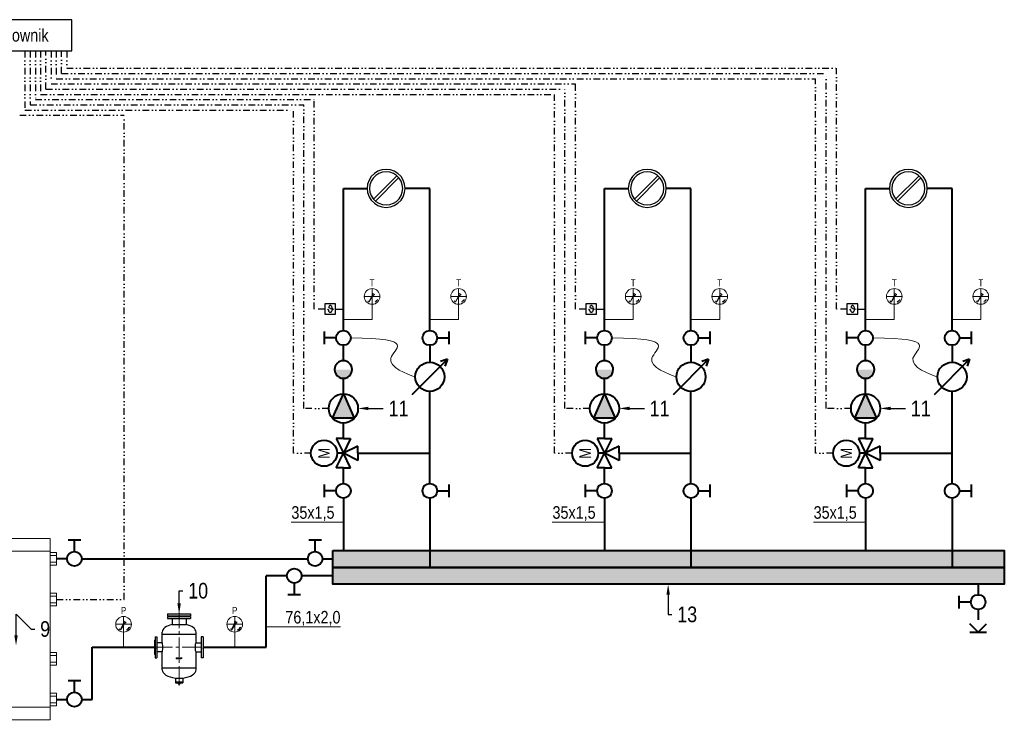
# Model space of a CAD drawing. Header units: centimetres. Extents: x 22052 to 56535, y 76485 to 78519.
# Tile 233 of 235: x 54632 to 55575, y 77521 to 78185. Entities that reach past the tile are written whole.
import ezdxf
from ezdxf import colors
from ezdxf.entities.mleader import LeaderData, LeaderLine
from ezdxf.enums import TextEntityAlignment as Align
from ezdxf.lldxf.tags import DXFTag
from ezdxf.math import Vec2, Vec3

# ---------------------------------------------------------------- set-up
doc = ezdxf.new("R2010")
doc.units = ezdxf.units.CM
doc.linetypes.add('CENTER', pattern=[0.55, 0.37, -0.06, 0.06, -0.06])
doc.linetypes.add('DIVIDE2', pattern=[15.875, 6.35, -3.175, 0, -3.175, 0, -3.175])
for name, color, linetype, lineweight in [('2DH_PRO_zw', 250, 'Continuous', 15), ('CP_AXISHS', 7, 'DASHDOT', 9), ('Gruba', 7, 'Continuous', 40), ('IS_ARMATURA', 7, 'Continuous', 9), ('IS_Opis', 250, 'Continuous', 9), ('IS_Powrót', 5, 'DASH', 40), ('IS_sygnał', 210, 'DIVIDE2', 25), ('IS_Zasilanie', 1, 'SOLID', 40), ('IS_Zimna_woda', 5, 'SOLID', 40), ('Opis', 150, 'Continuous', 9), ('Osie', 1, 'CENTER', 5), ('Tekst', 7, 'Continuous', 15)]:
    doc.layers.add(name, color=color, linetype=linetype, lineweight=lineweight)
for name, color, linetype in [('DETAL', 250, 'Continuous'), ('IS_Armatura_Therm', 250, 'SOLID'), ('SIMBOLI IDRAULICI', 7, 'Continuous')]:
    doc.layers.add(name, color=color, linetype=linetype)
doc.styles.add('styl1', font='ARIALN.TTF')
tags = doc.linetypes.add('DASH', pattern=[15, 10, -5]).pattern_tags.tags
tags[6:7] = [DXFTag(74, 4), DXFTag(75, 0), DXFTag(340, '0'), DXFTag(46, 0.0), DXFTag(50, 0.0), DXFTag(44, 0.0), DXFTag(45, 0.0)]
tags[4:5] = [DXFTag(74, 4), DXFTag(75, 0), DXFTag(340, '0'), DXFTag(46, 0.0), DXFTag(50, 0.0), DXFTag(44, 0.0), DXFTag(45, 0.0)]
tags = doc.linetypes.add('DASHDOT', pattern=[25.4, 12.7, -6.35, 0, -6.35]).pattern_tags.tags
tags[10:11] = [DXFTag(74, 4), DXFTag(75, 0), DXFTag(340, '0'), DXFTag(46, 1.0), DXFTag(50, 0.0), DXFTag(44, 0.0), DXFTag(45, 0.0)]
tags[8:9] = [DXFTag(74, 4), DXFTag(75, 0), DXFTag(340, '0'), DXFTag(46, 1.0), DXFTag(50, 0.0), DXFTag(44, 0.0), DXFTag(45, 0.0)]
tags[6:7] = [DXFTag(74, 4), DXFTag(75, 0), DXFTag(340, '0'), DXFTag(46, 1.0), DXFTag(50, 0.0), DXFTag(44, 0.0), DXFTag(45, 0.0)]
tags[4:5] = [DXFTag(74, 4), DXFTag(75, 0), DXFTag(340, '0'), DXFTag(46, 1.0), DXFTag(50, 0.0), DXFTag(44, 0.0), DXFTag(45, 0.0)]
tags = doc.linetypes.add('SOLID', pattern=[10, 10, 0]).pattern_tags.tags
tags[6:7] = [DXFTag(74, 4), DXFTag(75, 0), DXFTag(340, '0'), DXFTag(46, 0.0), DXFTag(50, 0.0), DXFTag(44, 0.0), DXFTag(45, 0.0)]
tags[4:5] = [DXFTag(74, 4), DXFTag(75, 0), DXFTag(340, '0'), DXFTag(46, 0.0), DXFTag(50, 0.0), DXFTag(44, 0.0), DXFTag(45, 0.0)]

# ---------------------------------------------------------------- blocks, each defined once
blk = doc.blocks.new('Pompa')
at = {"layer": 'Gruba'}
h = blk.add_hatch(color=256, dxfattribs=at)
h.dxf.hatch_style = 1
h.paths.add_polyline_path([(9.4, 10.34), (-13.97, 0), (9.4, -10.34)])
for p, q in [((-13.97, 0), (9.4, 10.34)), ((9.4, 10.34), (9.4, -10.34)), ((9.4, -10.34), (-13.97, 0))]:
    blk.add_line(p, q, dxfattribs=at)
blk.add_circle((0, 0), 13.97, dxfattribs=at)
blk = doc.blocks.new('Zaworek')
at = {"layer": 'IS_Zimna_woda', "color": 18, "true_color": 0x000000}
for p, q in [((2, 0), (5.15, 0)), ((5.15, 1.72), (5.15, -1.72))]:
    blk.add_line(p, q, dxfattribs=at)
blk.add_circle((0, 0), 2, dxfattribs=at)
blk = doc.blocks.new('zawórzwrotny11')
at = {"layer": 'IS_Zimna_woda', "true_color": 0x000000}
h = blk.add_hatch(color=18, dxfattribs=at)
edge = h.paths.add_edge_path()
edge.add_arc((0, 0), 8.39, -899.93176, -719.93176, ccw=False)
edge.add_line((-8.39, -0.01), (8.39, 0.01))
at = {"layer": 'IS_Zimna_woda', "color": 18, "true_color": 0x000000}
for start, end in [(0.06824, 180.06824), (180.06824, 0.06824)]:
    blk.add_arc((0, 0), 8.39, start, end, dxfattribs=at)
blk = doc.blocks.new('A$C5091697A')
at = {"layer": 'IS_Armatura_Therm'}
for p, q in [((6.9, 6.75), (0, 6.75)), ((6.9, 0), (6.9, 6.75)), ((0, 0), (6.9, 0)), ((2.3, 2.95), (2.3, 2.51)), ((2.3, 2.51), (2.44, 2.08)), ((2.44, 2.08), (2.59, 1.8)), ((2.59, 1.8), (2.87, 1.65)), ((3.02, 5.39), (2.87, 5.24)), ((3.74, 3.66), (2.87, 4.09)), ((2.87, 1.65), (3.02, 1.36)), ((3.3, 5.53), (3.02, 5.39)), ((3.02, 1.36), (3.3, 1.36)), ((3.59, 5.53), (3.3, 5.53)), ((3.3, 1.36), (3.59, 1.36)), ((3.88, 5.53), (3.59, 5.53)), ((3.59, 1.36), (3.88, 1.36)), ((3.74, 3.66), (4.02, 3.52)), ((4.02, 5.39), (3.88, 5.53)), ((3.88, 1.36), (4.02, 1.51)), ((4.31, 5.1), (4.02, 5.39)), ((5.89, 3.09), (4.02, 3.52)), ((4.02, 1.51), (4.31, 1.65)), ((4.45, 4.96), (4.31, 5.1)), ((4.31, 1.65), (4.45, 1.94)), ((4.6, 4.53), (4.45, 4.96)), ((4.45, 1.94), (4.6, 2.23)), ((4.74, 4.24), (4.6, 4.53)), ((4.6, 2.23), (4.74, 2.66)), ((4.88, 3.81), (4.74, 4.24)), ((4.74, 2.66), (4.88, 2.95)), ((4.88, 3.38), (4.88, 3.81)), ((4.88, 2.95), (4.88, 3.38)), ((6.9, 3.38), (11.9, 3.38))]:
    blk.add_line(p, q, dxfattribs=at)
blk.add_lwpolyline([(0, 0), (6.9, 0), (6.9, 6.75), (0, 6.75), (0, 0)], close=True, dxfattribs=at)
for points in [[(1.87, 2.95), (1.72, 2.8)], [(1.87, 2.95), (1.72, 2.8)], [(2.3, 2.95), (2.16, 3.09), (2.01, 3.09), (1.87, 2.95)], [(2.3, 2.95), (2.16, 3.09), (2.01, 3.09), (1.87, 2.95)], [(2.3, 2.95), (2.3, 2.51), (2.44, 2.08), (2.59, 1.8), (2.87, 1.65), (3.02, 1.36), (3.3, 1.36), (3.59, 1.36), (3.88, 1.36), (4.02, 1.51), (4.31, 1.65), (4.45, 1.94), (4.6, 2.23), (4.74, 2.66), (4.88, 2.95), (4.88, 3.38), (4.88, 3.81), (4.74, 4.24), (4.6, 4.53), (4.45, 4.96), (4.31, 5.1), (4.02, 5.39), (3.88, 5.53), (3.59, 5.53), (3.3, 5.53), (3.02, 5.39), (2.87, 5.24)], [(2.73, 5.1), (2.59, 4.81)], [(2.73, 5.1), (2.59, 4.81)], [(2.59, 4.81), (2.59, 4.53)], [(2.59, 4.81), (2.59, 4.53)], [(2.59, 4.53), (2.59, 4.38)], [(2.59, 4.53), (2.59, 4.38)], [(2.59, 4.38), (2.87, 4.09)], [(2.59, 4.38), (2.87, 4.09)], [(2.87, 5.24), (2.73, 5.1)], [(2.87, 5.24), (2.73, 5.1)], [(3.74, 3.66), (2.87, 4.09)], [(3.74, 3.66), (4.02, 3.52)], [(5.89, 3.09), (4.02, 3.52)]]:
    blk.add_lwpolyline(points, dxfattribs=at)
blk = doc.blocks.new('T')
for p, q in [((-2.75, 17.25), (-0.41, 21.88)), ((0.09, 21.59), (-2.75, 17.25)), ((0.62, 24.78), (2.08, 23.94)), ((4.9, 19.12), (4.96, 19.22)), ((4.9, 19.12), (5.49, 18.79)), ((4.96, 19.22), (5.54, 18.88)), ((5.49, 18.79), (5.54, 18.88)), ((-3.7, 17.69), (-4.14, 17.18)), ((-3.62, 17.62), (-4.05, 17.1)), ((-3.62, 17.62), (-3.7, 17.69)), ((-2.89, 17.12), (-3.23, 16.53)), ((-3.13, 16.48), (-3.23, 16.53)), ((-2.8, 17.06), (-3.13, 16.48)), ((-2.8, 17.06), (-2.89, 17.12)), ((2.8, 17.06), (2.89, 17.12)), ((2.8, 17.06), (3.13, 16.48)), ((2.89, 17.12), (3.23, 16.53)), ((3.13, 16.48), (3.23, 16.53)), ((3.62, 17.62), (3.7, 17.69)), ((3.62, 17.62), (4.05, 17.1)), ((3.7, 17.69), (4.14, 17.18)), ((4.05, 17.1), (4.14, 17.18)), ((4.32, 18.32), (4.4, 18.4)), ((4.32, 18.32), (4.84, 17.88)), ((4.4, 18.4), (4.91, 17.97)), ((4.84, 17.88), (4.91, 17.97))]:
    blk.add_line(p, q)
for centre, major_axis, start_param, end_param in [((0, 22.02), (0.308, 0.308), 5.497787, 11.780972), ((-3.34, 24.08), (-2.57, 2.57), 3.460412, 4.06239), ((0.5, 24.58), (-0.166, 0.166), -1.308966, 0.821497), ((3.43, 20.19), (-2.55, 2.55), -0.399985, 0.207792), ((1.97, 23.73), (0.166, 0.166), 4.412711, 6.545016)]:
    blk.add_ellipse(centre, major_axis=major_axis, ratio=1, start_param=start_param, end_param=end_param)
at = {"layer": 'CP_AXISHS'}
for p, q in [((0, 14.52), (0, 29.52)), ((-7.5, 22.02), (7.5, 22.02))]:
    blk.add_line(p, q, dxfattribs=at)
at = {"layer": 'IS_ARMATURA'}
blk.add_line((0, 0), (0, 14.52), dxfattribs=at)
at = {"layer": 'IS_ARMATURA', "lineweight": 18}
blk.add_circle((0, 22.02), 7.5, dxfattribs=at)
at = {"layer": 'IS_Armatura_Therm', "insert": (-7.5, 38.59), "char_height": 6.721, "attachment_point": 1, "style": 'styl1'}
blk.add_mtext_dynamic_manual_height_columns('\\pxqc;T', width=15, gutter_width=8.4, heights=[0], dxfattribs=at)
blk = doc.blocks.new('Buf')
at = {"layer": 'SIMBOLI IDRAULICI', "lineweight": 13}
for p, q in [((4574.74, -435.81), (4574.74, -609.42)), ((4574.74, -435.81), (4674.74, -435.81)), ((4674.74, -435.81), (4674.74, -609.42)), ((4568.71, -452.07), (4574.74, -452.07)), ((4574.74, -447.82), (4674.74, -447.82)), ((4680.77, -452.07), (4674.74, -452.07)), ((4568.71, -458.42), (4574.74, -458.42)), ((4680.77, -458.42), (4674.74, -458.42)), ((4680.77, -491), (4674.74, -491)), ((4680.77, -497.34), (4674.74, -497.34)), ((4568.71, -502.07), (4574.74, -502.07)), ((4568.71, -508.42), (4574.74, -508.42)), ((4568.71, -547.89), (4574.74, -547.89)), ((4568.71, -554.23), (4574.74, -554.23)), ((4680.77, -547.89), (4674.74, -547.89)), ((4680.77, -554.23), (4674.74, -554.23)), ((4568.71, -586.81), (4574.74, -586.81)), ((4568.71, -593.15), (4574.74, -593.15)), ((4680.77, -586.81), (4674.74, -586.81)), ((4680.77, -593.15), (4674.74, -593.15)), ((4574.74, -597.41), (4674.74, -597.41)), ((4574.74, -609.42), (4674.74, -609.42))]:
    blk.add_line(p, q, dxfattribs=at)
for points in [[(4574.74, -449.27), (4568.71, -449.27), (4568.71, -461.22), (4574.74, -461.22)], [(4674.74, -449.27), (4680.77, -449.27), (4680.77, -461.22), (4674.74, -461.22)], [(4674.74, -488.19), (4680.77, -488.19), (4680.77, -500.14), (4674.74, -500.14)], [(4574.74, -499.27), (4568.71, -499.27), (4568.71, -511.22), (4574.74, -511.22)], [(4574.74, -557.03), (4568.71, -557.03), (4568.71, -545.09), (4574.74, -545.09)], [(4674.74, -557.03), (4680.77, -557.03), (4680.77, -545.09), (4674.74, -545.09)], [(4574.74, -595.96), (4568.71, -595.96), (4568.71, -584.01), (4574.74, -584.01)], [(4674.74, -595.96), (4680.77, -595.96), (4680.77, -584.01), (4674.74, -584.01)]]:
    blk.add_lwpolyline(points, close=True, dxfattribs=at)
blk = doc.blocks.new('ZS')
at = {"layer": 'IS_Zimna_woda', "color": 18, "true_color": 0x000000}
for p, q in [((0, 0), (0, -9.96)), ((0, -24.04), (0, -34)), ((0, -46), (-8, -38)), ((-8, -46), (0, -46)), ((0, -46), (8, -38)), ((0, -46), (8, -46))]:
    blk.add_line(p, q, dxfattribs=at)
at = {"layer": 'IS_Zimna_woda', "xscale": 3.517579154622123, "yscale": 3.517579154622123, "zscale": 3.517579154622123, "rotation": 180}
blk.add_blockref('Zaworek', (0, -17), dxfattribs=at)
blk = doc.blocks.new('ffffffffff')
at = {"layer": 'Opis'}
h = blk.add_hatch(color=1, dxfattribs=at)
h.dxf.hatch_style = 1
h.paths.add_polyline_path([(36372.46, 72500.26, 1), (36373.48, 72500.26, 1)])
h.paths.add_polyline_path([(36372.57, 72500.21), (36372.72, 72500.21), (36372.72, 72500.08), (36372.97, 72500.26), (36372.72, 72500.42), (36372.72, 72500.29), (36372.56, 72500.29, -21.27582)], flags=16)
h.paths.add_polyline_path([(36373.87, 72500.65), (36373.61, 72499.93), (36373.77, 72499.93), (36374.02, 72500.65), (36378.07, 72500.65), (36378.12, 72500.77), (36373.25, 72500.77), (36373.41, 72500.65)])
h.paths.add_polyline_path([(36373.92, 72499.93), (36374.43, 72499.93), (36374.48, 72500.06), (36374.14, 72500.06), (36374.19, 72500.19), (36374.52, 72500.19), (36374.57, 72500.31), (36374.23, 72500.31), (36374.28, 72500.44), (36374.62, 72500.44), (36374.66, 72500.57), (36374.15, 72500.57)], flags=17)
h.paths.add_polyline_path([(36375.3, 72499.93), (36375.48, 72499.93), (36375.63, 72500.42), (36375.71, 72499.93), (36375.84, 72499.93), (36376.25, 72500.39), (36376.07, 72499.93), (36376.25, 72499.93), (36376.48, 72500.57), (36376.27, 72500.57), (36375.84, 72500.06), (36375.76, 72500.57), (36375.53, 72500.57)], flags=17)
h.paths.add_polyline_path([(36376.4, 72499.93), (36376.91, 72499.93), (36376.96, 72500.06), (36376.64, 72500.06), (36376.68, 72500.19), (36377.01, 72500.19), (36377.05, 72500.31), (36376.73, 72500.31), (36376.78, 72500.44), (36377.1, 72500.44), (36377.15, 72500.57), (36376.63, 72500.57)], flags=17)
h.paths.add_polyline_path([(36377.04, 72499.85), (36373.53, 72499.85), (36373.51, 72499.72), (36377.17, 72499.72), (36377.4, 72500.39), (36377.63, 72499.93), (36377.81, 72499.93), (36378.02, 72500.57), (36377.86, 72500.57), (36377.68, 72500.11), (36377.48, 72500.57), (36377.3, 72500.57)])
h = blk.add_hatch(color=5, dxfattribs=at)
h.dxf.hatch_style = 1
h.paths.add_polyline_path([(36373.02, 72500.29), (36373.02, 72500.42), (36373.15, 72500.42), (36373.15, 72500.54), (36372.79, 72500.54), (36372.79, 72500.42), (36372.92, 72500.42), (36372.92, 72500.29), (36372.97, 72500.26), (36373.23, 72500.08), (36373.23, 72500.21), (36373.38, 72500.21, 0.047002), (36373.38, 72500.29), (36373.23, 72500.29), (36373.23, 72500.42)])
h = blk.add_hatch(color=1, dxfattribs=at)
h.dxf.hatch_style = 1
edge = h.paths.add_edge_path()
edge.add_spline(control_points=[(36375.02, 72500.19), (36375.05, 72500.18), (36375.13, 72500.17), (36375.24, 72500.24), (36375.33, 72500.32), (36375.33, 72500.43), (36375.31, 72500.49), (36375.25, 72500.55), (36375.2, 72500.56), (36375.17, 72500.57)], knot_values=[0, 0, 0, 0, 0.5, 1.059017, 1.859408, 2.109408, 2.504692, 2.858246, 3.25353, 3.25353, 3.25353, 3.25353], degree=3, periodic=0)
edge.add_line((36375.17, 72500.57), (36374.79, 72500.57))
edge.add_line((36374.79, 72500.57), (36374.56, 72499.93))
edge.add_line((36374.56, 72499.93), (36374.74, 72499.93))
edge.add_line((36374.74, 72499.93), (36374.84, 72500.16))
edge.add_line((36374.84, 72500.16), (36374.99, 72499.93))
edge.add_line((36374.99, 72499.93), (36375.2, 72499.93))
edge.add_line((36375.2, 72499.93), (36375.02, 72500.19))
edge = h.paths.add_edge_path(flags=16)
edge.add_spline(control_points=[(36375.1, 72500.44), (36375.1, 72500.44), (36375.12, 72500.44), (36375.15, 72500.44), (36375.18, 72500.41), (36375.17, 72500.37), (36375.13, 72500.32), (36375.06, 72500.29), (36375.02, 72500.27), (36374.99, 72500.26)], knot_values=[0, 0, 0, 0, 0.09711, 0.258742, 0.412011, 0.600435, 0.895586, 1.295783, 1.636933, 1.636933, 1.636933, 1.636933], degree=3, periodic=0)
edge.add_line((36374.99, 72500.26), (36374.87, 72500.26))
edge.add_line((36374.87, 72500.26), (36374.92, 72500.44))
edge.add_line((36374.92, 72500.44), (36375.1, 72500.44))
at = {"layer": 'DETAL', "color": 7, "linetype": 'Continuous'}
for p, q in [((36364.3, 72542.77), (36386.3, 72542.77)), ((36364.3, 72542.77), (36364.3, 72540.97)), ((36364.3, 72540.97), (36386.3, 72540.97)), ((36367.4, 72540.77), (36367.2, 72540.97)), ((36367.4, 72540.77), (36383.2, 72540.77)), ((36367.4, 72540.77), (36367.4, 72540.57)), ((36383.2, 72540.77), (36383.4, 72540.97)), ((36383.2, 72540.77), (36383.2, 72540.57)), ((36386.3, 72542.77), (36386.3, 72540.97)), ((36364.3, 72540.37), (36386.3, 72540.37)), ((36364.3, 72540.37), (36364.3, 72538.37)), ((36364.3, 72538.37), (36386.3, 72538.37)), ((36364.3, 72538.37), (36386.3, 72538.37)), ((36367.4, 72540.57), (36367.2, 72540.37)), ((36367.4, 72540.57), (36383.2, 72540.57)), ((36368.65, 72538.37), (36368.65, 72532.66)), ((36368.65, 72532.66), (36381.95, 72532.66)), ((36381.95, 72538.37), (36381.95, 72532.66)), ((36383.2, 72540.57), (36383.4, 72540.37)), ((36386.3, 72540.37), (36386.3, 72538.37)), ((36359.1, 72515.22), (36359.1, 72525.27)), ((36359.1, 72523.27), (36391.5, 72523.27)), ((36391.5, 72515.22), (36391.5, 72525.27)), ((36352.1, 72517.67), (36352.4, 72517.87)), ((36352.1, 72503.87), (36352.1, 72517.67)), ((36352.4, 72520.77), (36352.4, 72500.77)), ((36352.4, 72520.77), (36354.1, 72520.77)), ((36354.1, 72520.77), (36354.1, 72500.77)), ((36359.1, 72515.22), (36354.1, 72515.22)), ((36391.5, 72515.22), (36396.5, 72515.22)), ((36396.5, 72520.77), (36396.5, 72500.77)), ((36398.2, 72520.77), (36396.5, 72520.77)), ((36398.2, 72520.77), (36398.2, 72500.77)), ((36398.5, 72517.67), (36398.2, 72517.87)), ((36398.5, 72503.87), (36398.5, 72517.67)), ((36352.1, 72503.87), (36352.4, 72503.67)), ((36359.1, 72506.33), (36354.1, 72506.33)), ((36359.1, 72489.27), (36359.1, 72506.33)), ((36391.5, 72489.27), (36391.5, 72506.33)), ((36391.5, 72506.33), (36396.5, 72506.33)), ((36398.5, 72503.87), (36398.2, 72503.67)), ((36352.4, 72500.77), (36354.1, 72500.77)), ((36398.2, 72500.77), (36396.5, 72500.77)), ((36359.1, 72491.27), (36391.5, 72491.27)), ((36371.8, 72481.37), (36371.8, 72477.83)), ((36371.8, 72481.37), (36378.8, 72481.37)), ((36371.8, 72477.83), (36378.8, 72477.83)), ((36371.8, 72477.83), (36371.8, 72476.87)), ((36371.8, 72476.87), (36378.8, 72476.87)), ((36374.55, 72475.77), (36373.92, 72476.87)), ((36374.55, 72475.77), (36376.05, 72475.77)), ((36376.05, 72475.77), (36376.69, 72476.87)), ((36378.8, 72481.37), (36378.8, 72477.83)), ((36378.8, 72477.83), (36378.8, 72476.87))]:
    blk.add_line(p, q, dxfattribs=at)
for centre, start_param, end_param in [((36375.3, 72525.27), 5.135385, 6.283185), ((36375.3, 72525.27), 3.141593, 4.289393), ((36375.3, 72489.27), 0, 1.35303), ((36375.3, 72489.27), 1.788563, 3.141593)]:
    blk.add_ellipse(centre, major_axis=(-16.2, 0), ratio=0.5, start_param=start_param, end_param=end_param, dxfattribs=at)
at = {"layer": 'DETAL'}
blk.add_ellipse((36359.1, 72510.77), major_axis=(0, 4.45), ratio=0.141282, start_param=3.141593, end_param=6.283185, dxfattribs=at)
at = {"layer": 'DETAL', "extrusion": (0, 0, -1)}
blk.add_ellipse((36391.5, 72510.77), major_axis=(0, 4.45), ratio=0.141282, start_param=3.141593, end_param=6.283185, dxfattribs=at)
at = {"layer": 'Opis', "color": 1}
for p, q in [((36372.72, 72500.29), (36372.56, 72500.29)), ((36372.72, 72500.21), (36372.57, 72500.21)), ((36372.97, 72500.26), (36372.72, 72500.42)), ((36372.72, 72500.42), (36372.72, 72500.29)), ((36372.72, 72500.08), (36372.97, 72500.26)), ((36372.72, 72500.21), (36372.72, 72500.08)), ((36373.25, 72500.77), (36378.12, 72500.77)), ((36373.41, 72500.65), (36373.25, 72500.77)), ((36373.87, 72500.65), (36373.41, 72500.65)), ((36373.51, 72499.72), (36373.53, 72499.85)), ((36377.17, 72499.72), (36373.51, 72499.72)), ((36373.53, 72499.85), (36377.04, 72499.85)), ((36373.61, 72499.93), (36373.87, 72500.65)), ((36373.77, 72499.93), (36373.61, 72499.93)), ((36374.02, 72500.65), (36373.77, 72499.93)), ((36373.92, 72499.93), (36374.15, 72500.57)), ((36374.43, 72499.93), (36373.92, 72499.93)), ((36378.07, 72500.65), (36374.02, 72500.65)), ((36374.14, 72500.06), (36374.19, 72500.19)), ((36374.48, 72500.06), (36374.14, 72500.06)), ((36374.15, 72500.57), (36374.66, 72500.57)), ((36374.52, 72500.19), (36374.19, 72500.19)), ((36374.23, 72500.31), (36374.28, 72500.44)), ((36374.57, 72500.31), (36374.23, 72500.31)), ((36374.62, 72500.44), (36374.28, 72500.44)), ((36374.48, 72500.06), (36374.43, 72499.93)), ((36374.57, 72500.31), (36374.52, 72500.19)), ((36374.66, 72500.57), (36374.62, 72500.44)), ((36375.3, 72499.93), (36375.53, 72500.57)), ((36375.48, 72499.93), (36375.3, 72499.93)), ((36375.63, 72500.42), (36375.48, 72499.93)), ((36375.53, 72500.57), (36375.76, 72500.57)), ((36375.53, 72500.57), (36375.76, 72500.57)), ((36375.71, 72499.93), (36375.63, 72500.42)), ((36375.84, 72499.93), (36375.71, 72499.93)), ((36375.76, 72500.57), (36375.84, 72500.06)), ((36375.84, 72500.06), (36376.27, 72500.57)), ((36376.25, 72500.39), (36375.84, 72499.93)), ((36376.07, 72499.93), (36376.25, 72500.39)), ((36376.25, 72499.93), (36376.07, 72499.93)), ((36376.48, 72500.57), (36376.25, 72499.93)), ((36376.27, 72500.57), (36376.48, 72500.57)), ((36376.4, 72499.93), (36376.63, 72500.57)), ((36376.91, 72499.93), (36376.4, 72499.93)), ((36376.63, 72500.57), (36377.15, 72500.57)), ((36376.68, 72500.19), (36376.64, 72500.06)), ((36376.96, 72500.06), (36376.64, 72500.06)), ((36377.01, 72500.19), (36376.68, 72500.19)), ((36376.78, 72500.44), (36376.73, 72500.31)), ((36377.05, 72500.31), (36376.73, 72500.31)), ((36377.1, 72500.44), (36376.78, 72500.44)), ((36376.96, 72500.06), (36376.91, 72499.93)), ((36377.05, 72500.31), (36377.01, 72500.19)), ((36377.04, 72499.85), (36377.3, 72500.57)), ((36377.15, 72500.57), (36377.1, 72500.44)), ((36377.4, 72500.39), (36377.17, 72499.72)), ((36377.3, 72500.57), (36377.48, 72500.57)), ((36377.3, 72500.57), (36377.48, 72500.57)), ((36377.63, 72499.93), (36377.4, 72500.39)), ((36377.48, 72500.57), (36377.68, 72500.11)), ((36377.81, 72499.93), (36377.63, 72499.93)), ((36377.68, 72500.11), (36377.86, 72500.57)), ((36378.02, 72500.57), (36377.81, 72499.93)), ((36377.86, 72500.57), (36378.02, 72500.57)), ((36378.12, 72500.77), (36378.07, 72500.65))]:
    blk.add_line(p, q, dxfattribs=at)
at = {"layer": 'Opis', "color": 5}
for p, q in [((36372.79, 72500.54), (36373.15, 72500.54)), ((36372.79, 72500.42), (36372.79, 72500.54)), ((36372.92, 72500.42), (36372.79, 72500.42)), ((36372.92, 72500.29), (36372.92, 72500.42)), ((36373.23, 72500.08), (36372.97, 72500.26)), ((36373.02, 72500.42), (36373.02, 72500.29)), ((36373.02, 72500.29), (36373.23, 72500.42)), ((36373.15, 72500.42), (36373.02, 72500.42)), ((36373.15, 72500.54), (36373.15, 72500.42)), ((36373.23, 72500.42), (36373.23, 72500.29)), ((36373.23, 72500.29), (36373.38, 72500.29)), ((36373.23, 72500.21), (36373.38, 72500.21)), ((36373.23, 72500.21), (36373.23, 72500.08))]:
    blk.add_line(p, q, dxfattribs=at)
at = {"layer": 'Opis', "color": 1}
blk.add_circle((36372.97, 72500.26), 0.512, dxfattribs=at)
blk.add_arc((36372.97, 72500.26), 0.41, 187.18076, 176.41668, dxfattribs=at)
at = {"layer": 'Osie', "color": 5, "linetype": 'CENTER', "ltscale": 50}
for p, q in [((36375.3, 72474.27), (36375.3, 72544.27)), ((36350.6, 72510.77), (36400, 72510.77))]:
    blk.add_line(p, q, dxfattribs=at)
at = {"layer": 'Opis', "width": 0.8}
for p in [(36353.5, 72508.77), (36397.6, 72508.77)]:
    blk.add_text('DN80 PN16bar', height=0.5, rotation=90, dxfattribs=at).set_placement(p)
blk = doc.blocks.new('Manometrr')
for p, q in [((35871.37, 72787.05), (35872.84, 72786.21)), ((35867.05, 72779.96), (35866.62, 72779.45)), ((35867.14, 72779.89), (35866.71, 72779.37)), ((35867.14, 72779.89), (35867.05, 72779.96)), ((35867.86, 72779.39), (35867.52, 72778.8)), ((35867.62, 72778.74), (35867.52, 72778.8)), ((35867.96, 72779.33), (35867.62, 72778.74)), ((35867.96, 72779.33), (35867.86, 72779.39)), ((35868, 72779.52), (35870.34, 72784.15)), ((35870.84, 72783.86), (35868, 72779.52)), ((35873.55, 72779.33), (35873.65, 72779.39)), ((35873.55, 72779.33), (35873.89, 72778.74)), ((35873.65, 72779.39), (35873.99, 72778.8)), ((35873.89, 72778.74), (35873.99, 72778.8)), ((35874.37, 72779.89), (35874.46, 72779.96)), ((35874.37, 72779.89), (35874.8, 72779.37)), ((35874.46, 72779.96), (35874.89, 72779.45)), ((35874.8, 72779.37), (35874.89, 72779.45)), ((35875.08, 72780.58), (35875.15, 72780.67)), ((35875.08, 72780.58), (35875.6, 72780.15)), ((35875.15, 72780.67), (35875.67, 72780.24)), ((35875.6, 72780.15), (35875.67, 72780.24)), ((35875.66, 72781.39), (35875.71, 72781.49)), ((35875.66, 72781.39), (35876.24, 72781.05)), ((35875.71, 72781.49), (35876.3, 72781.15)), ((35876.24, 72781.05), (35876.3, 72781.15))]:
    blk.add_line(p, q)
for centre, major_axis, start_param, end_param in [((35867.42, 72786.35), (-2.57, 2.57), 3.460412, 4.06239), ((35871.26, 72786.85), (-0.166, 0.166), -1.308966, 0.821497), ((35874.19, 72782.46), (-2.55, 2.55), -0.399985, 0.207792), ((35872.72, 72786), (0.166, 0.166), 4.412711, 6.545016), ((35870.75, 72784.29), (0.308, 0.308), 5.497787, 11.780972)]:
    blk.add_ellipse(centre, major_axis=major_axis, ratio=1, start_param=start_param, end_param=end_param)
at = {"layer": 'CP_AXISHS'}
for p, q in [((35870.75, 72776.79), (35870.75, 72791.79)), ((35863.25, 72784.29), (35878.25, 72784.29))]:
    blk.add_line(p, q, dxfattribs=at)
at = {"layer": 'IS_ARMATURA'}
blk.add_line((35870.75, 72762.27), (35870.75, 72776.79), dxfattribs=at)
at = {"layer": 'IS_ARMATURA', "lineweight": 18}
blk.add_circle((35870.75, 72784.29), 7.5, dxfattribs=at)
at = {"layer": 'IS_Armatura_Therm', "insert": (35863.25, 72800.86), "char_height": 6.721, "attachment_point": 1, "style": 'styl1'}
blk.add_mtext_dynamic_manual_height_columns('\\pxqc;P', width=15, gutter_width=8.4, heights=[0], dxfattribs=at)
blk = doc.blocks.new('Wodomierz')
at = {"layer": 'IS_Zimna_woda', "color": 18, "true_color": 0x000000}
for points in [[(-11, 6.49), (11, -6.49)], [(11, -6.49), (8.93, -3.39)], [(11, -6.49), (7.29, -6.16)]]:
    blk.add_lwpolyline(points, dxfattribs=at)
blk.add_circle((0, 0), 7.5, dxfattribs=at)
blk = doc.blocks.new('3D mieszający')
at = {"layer": 'Gruba'}
for p, q in [((56358.61, 77245.33), (56351.73, 77245.33)), ((56351.73, 77245.33), (56358.61, 77231.36)), ((56358.61, 77245.33), (56365.49, 77245.33)), ((56365.49, 77245.33), (56358.61, 77231.36)), ((56344.63, 77231.36), (56344.63, 77238.24)), ((56344.63, 77238.24), (56358.61, 77231.36)), ((56372.58, 77238.24), (56358.61, 77231.36)), ((56372.58, 77231.36), (56372.58, 77238.24)), ((56344.63, 77231.36), (56344.63, 77224.48)), ((56344.63, 77224.48), (56358.61, 77231.36)), ((56372.58, 77224.48), (56358.61, 77231.36)), ((56358.61, 77231.36), (56358.61, 77225.36)), ((56372.58, 77231.36), (56372.58, 77224.48))]:
    blk.add_line(p, q, dxfattribs=at)
blk.add_circle((56358.61, 77212.86), 12.5, dxfattribs=at)
at = {"layer": 'Gruba', "style": 'styl1'}
blk.add_text('M', height=11, rotation=180, dxfattribs=at).set_placement((56358.61, 77212.86), align=Align.MIDDLE_CENTER)

msp = doc.modelspace()

# ---------------------------------------------------------------- hatches: boundary and pattern name
at = {"layer": 'IS_Powrót', "linetype": 'ByBlock'}
h = msp.add_hatch(color=256, dxfattribs=at)
h.dxf.hatch_style = 1
h.paths.add_polyline_path([(54931.88, 77644.41), (55574.67, 77644.41), (55574.67, 77660.67), (54931.88, 77660.67)])
at = {"layer": 'IS_Zasilanie'}
h = msp.add_hatch(color=256, dxfattribs=at)
h.dxf.hatch_style = 1
h.paths.add_polyline_path([(54931.88, 77660.67), (55574.67, 77660.67), (55574.67, 77676.92), (54931.88, 77676.92)])

# ---------------------------------------------------------------- linework, layer by layer
at = {"layer": 'IS_ARMATURA'}
for p, q in [((54969.37, 77898.13), (54941.87, 77898.13)), ((55052.17, 77898.13), (55024.67, 77898.13)), ((55219.37, 77898.13), (55191.87, 77898.13)), ((55302.17, 77898.13), (55274.67, 77898.13)), ((55469.37, 77898.13), (55441.87, 77898.13)), ((55552.17, 77898.13), (55524.67, 77898.13))]:
    msp.add_line(p, q, dxfattribs=at)
at = {"layer": 'IS_Armatura_Therm'}
for points in [[(55000.97, 78023.64), (55000.54, 78027.81), (54999.25, 78031.54), (54997.09, 78034.99), (54994.07, 78037.87), (54990.62, 78040.16), (54986.89, 78041.46), (54982.87, 78041.89), (54978.7, 78041.46), (54974.96, 78040.16), (54971.52, 78037.87), (54968.64, 78034.99), (54966.49, 78031.54), (54965.05, 78027.81), (54964.62, 78023.64), (54965.05, 78019.62), (54966.49, 78015.74), (54968.64, 78012.29), (54971.52, 78009.42), (54974.96, 78007.26), (54978.7, 78005.97), (54982.87, 78005.54), (54986.89, 78005.97), (54990.62, 78007.26), (54994.07, 78009.42), (54997.09, 78012.29), (54999.25, 78015.74), (55000.54, 78019.62), (55000.97, 78023.64)], [(54998.67, 78023.64), (54998.24, 78027.23), (54997.09, 78030.54), (54995.22, 78033.56), (54992.64, 78036.14), (54989.76, 78038.01), (54986.31, 78039.16), (54982.87, 78039.59), (54979.27, 78039.16), (54975.97, 78038.01), (54972.95, 78036.14), (54970.37, 78033.56), (54968.5, 78030.54), (54967.35, 78027.23), (54966.92, 78023.64), (54967.35, 78020.19), (54968.5, 78016.75), (54970.37, 78013.73), (54972.95, 78011.29), (54975.97, 78009.42), (54979.27, 78008.27), (54982.87, 78007.84), (54986.31, 78008.27), (54989.76, 78009.42), (54992.64, 78011.29), (54995.22, 78013.73), (54997.09, 78016.75), (54998.24, 78020.19), (54998.67, 78023.64)], [(55250.97, 78023.64), (55250.54, 78027.81), (55249.25, 78031.54), (55247.09, 78034.99), (55244.07, 78037.87), (55240.62, 78040.16), (55236.89, 78041.46), (55232.87, 78041.89), (55228.7, 78041.46), (55224.96, 78040.16), (55221.52, 78037.87), (55218.64, 78034.99), (55216.49, 78031.54), (55215.05, 78027.81), (55214.62, 78023.64), (55215.05, 78019.62), (55216.49, 78015.74), (55218.64, 78012.29), (55221.52, 78009.42), (55224.96, 78007.26), (55228.7, 78005.97), (55232.87, 78005.54), (55236.89, 78005.97), (55240.62, 78007.26), (55244.07, 78009.42), (55247.09, 78012.29), (55249.25, 78015.74), (55250.54, 78019.62), (55250.97, 78023.64)], [(55248.67, 78023.64), (55248.24, 78027.23), (55247.09, 78030.54), (55245.22, 78033.56), (55242.64, 78036.14), (55239.76, 78038.01), (55236.31, 78039.16), (55232.87, 78039.59), (55229.27, 78039.16), (55225.97, 78038.01), (55222.95, 78036.14), (55220.37, 78033.56), (55218.5, 78030.54), (55217.35, 78027.23), (55216.92, 78023.64), (55217.35, 78020.19), (55218.5, 78016.75), (55220.37, 78013.73), (55222.95, 78011.29), (55225.97, 78009.42), (55229.27, 78008.27), (55232.87, 78007.84), (55236.31, 78008.27), (55239.76, 78009.42), (55242.64, 78011.29), (55245.22, 78013.73), (55247.09, 78016.75), (55248.24, 78020.19), (55248.67, 78023.64)], [(55500.97, 78023.64), (55500.54, 78027.81), (55499.25, 78031.54), (55497.09, 78034.99), (55494.07, 78037.87), (55490.62, 78040.16), (55486.89, 78041.46), (55482.87, 78041.89), (55478.7, 78041.46), (55474.96, 78040.16), (55471.52, 78037.87), (55468.64, 78034.99), (55466.49, 78031.54), (55465.05, 78027.81), (55464.62, 78023.64), (55465.05, 78019.62), (55466.49, 78015.74), (55468.64, 78012.29), (55471.52, 78009.42), (55474.96, 78007.26), (55478.7, 78005.97), (55482.87, 78005.54), (55486.89, 78005.97), (55490.62, 78007.26), (55494.07, 78009.42), (55497.09, 78012.29), (55499.25, 78015.74), (55500.54, 78019.62), (55500.97, 78023.64)], [(55498.67, 78023.64), (55498.24, 78027.23), (55497.09, 78030.54), (55495.22, 78033.56), (55492.64, 78036.14), (55489.76, 78038.01), (55486.31, 78039.16), (55482.87, 78039.59), (55479.27, 78039.16), (55475.97, 78038.01), (55472.95, 78036.14), (55470.37, 78033.56), (55468.5, 78030.54), (55467.35, 78027.23), (55466.92, 78023.64), (55467.35, 78020.19), (55468.5, 78016.75), (55470.37, 78013.73), (55472.95, 78011.29), (55475.97, 78009.42), (55479.27, 78008.27), (55482.87, 78007.84), (55486.31, 78008.27), (55489.76, 78009.42), (55492.64, 78011.29), (55495.22, 78013.73), (55497.09, 78016.75), (55498.24, 78020.19), (55498.67, 78023.64)]]:
    msp.add_lwpolyline(points, close=True, dxfattribs=at)
for points in [[(54970.65, 78013.44), (54993.07, 78035.85)], [(54972.52, 78011.57), (54994.94, 78033.99)], [(55220.65, 78013.44), (55243.07, 78035.85)], [(55222.52, 78011.57), (55244.94, 78033.99)], [(55470.65, 78013.44), (55493.07, 78035.85)], [(55472.52, 78011.57), (55494.94, 78033.99)]]:
    msp.add_lwpolyline(points, dxfattribs=at)
at = {"layer": 'IS_Opis'}
for p, q in [((54941.88, 77703.92), (54891.88, 77703.92)), ((55191.88, 77703.92), (55141.88, 77703.92)), ((55441.88, 77703.92), (55391.88, 77703.92)), ((54867.81, 77603.56), (54939.09, 77603.56))]:
    msp.add_line(p, q, dxfattribs=at)
for points in [[(55010.7, 77843.2), (55003.57, 77845.44), (54965.97, 77859.16), (55013.49, 77880.43), (54948.91, 77880.43)], [(55260.7, 77843.2), (55253.57, 77845.44), (55215.97, 77859.16), (55263.49, 77880.43), (55198.91, 77880.43)], [(55510.7, 77843.2), (55503.57, 77845.44), (55465.97, 77859.16), (55513.49, 77880.43), (55448.91, 77880.43)]]:
    msp.add_open_spline(points, degree=3, dxfattribs=at)
at = {"layer": 'IS_Powrót'}
for p, q in [((55024.67, 78023.64), (55000.97, 78023.64)), ((55024.67, 77887.47), (55024.67, 78023.64)), ((55274.67, 78023.64), (55250.97, 78023.64)), ((55274.67, 77887.47), (55274.67, 78023.64)), ((55524.67, 78023.64), (55500.97, 78023.64)), ((55524.67, 77887.47), (55524.67, 78023.64)), ((55024.67, 77873.4), (55024.67, 77857.18)), ((55274.67, 77873.4), (55274.67, 77857.18)), ((55524.67, 77873.4), (55524.67, 77857.18)), ((55024.67, 77740.99), (55024.67, 77829.23)), ((55274.67, 77740.99), (55274.67, 77829.23)), ((55524.67, 77740.99), (55524.67, 77829.23)), ((54955.85, 77769.97), (55024.67, 77769.97)), ((55205.85, 77769.97), (55274.67, 77769.97)), ((55455.85, 77769.97), (55524.67, 77769.97)), ((55024.67, 77726.92), (55024.67, 77660.67)), ((55274.67, 77726.92), (55274.67, 77660.67)), ((55524.67, 77726.92), (55524.67, 77660.67)), ((54867.81, 77584.06), (54867.81, 77652.54)), ((54887.81, 77652.54), (54867.81, 77652.54)), ((54931.88, 77652.54), (54901.88, 77652.54)), ((54701.41, 77534.06), (54701.41, 77584.06)), ((54701.41, 77584.06), (54761.41, 77584.06)), ((54807.81, 77584.06), (54867.81, 77584.06)), ((54667.34, 77534.06), (54677.34, 77534.06)), ((54691.41, 77534.06), (54701.41, 77534.06))]:
    msp.add_line(p, q, dxfattribs=at)
at = {"layer": 'IS_Powrót', "linetype": 'ByBlock'}
msp.add_lwpolyline([(54931.88, 77660.67), (55574.67, 77660.67), (55574.67, 77644.41), (54931.88, 77644.41)], close=True, dxfattribs=at)
at = {"layer": 'IS_sygnał'}
for p, q in [((54636.97, 78155.32), (54636.97, 78098.72)), ((54641.97, 78155.32), (54641.97, 78103.72)), ((54646.97, 78155.32), (54646.97, 78108.72)), ((54651.97, 78155.32), (54651.97, 78113.72)), ((54656.97, 78118.72), (54656.97, 78155.32)), ((54661.97, 78155.32), (54661.97, 78123.72)), ((54666.97, 78155.32), (54666.97, 78128.72)), ((54671.97, 78133.72), (54671.97, 78155.32)), ((54676.97, 78155.32), (54676.97, 78138.72)), ((54671.97, 78133.72), (55404.03, 78133.72)), ((54676.97, 78138.72), (55414.03, 78138.72)), ((55404.03, 77812.91), (55404.03, 78133.72)), ((55414.03, 77908.13), (55414.03, 78138.72)), ((54661.97, 78123.72), (55164.03, 78123.72)), ((54666.97, 78128.72), (55394.03, 78128.72)), ((55164.03, 77908.13), (55164.03, 78123.72)), ((55394.03, 77769.97), (55394.03, 78128.72)), ((54651.97, 78113.72), (55144.03, 78113.72)), ((54656.97, 78118.72), (55154.03, 78118.72)), ((55144.03, 77769.97), (55144.03, 78113.72)), ((55154.03, 77812.91), (55154.03, 78118.72)), ((54641.97, 78103.72), (54904.03, 78103.72)), ((54646.97, 78108.72), (54914.03, 78108.72)), ((54904.03, 77812.91), (54904.03, 78103.72)), ((54914.03, 77908.13), (54914.03, 78108.72)), ((54631.97, 78093.72), (54731.88, 78093.72)), ((54636.97, 78098.72), (54894.03, 78098.72)), ((54731.88, 77629.87), (54731.88, 78093.72)), ((54894.03, 77769.97), (54894.03, 78098.72)), ((54924.03, 77908.13), (54914.03, 77908.13)), ((55174.03, 77908.13), (55164.03, 77908.13)), ((55424.03, 77908.13), (55414.03, 77908.13)), ((54927.91, 77812.91), (54904.03, 77812.91)), ((55177.91, 77812.91), (55154.03, 77812.91)), ((55427.91, 77812.91), (55404.03, 77812.91)), ((54910.88, 77769.97), (54894.03, 77769.97)), ((55160.88, 77769.97), (55144.03, 77769.97)), ((55410.88, 77769.97), (55394.03, 77769.97)), ((54667.34, 77629.87), (54731.88, 77629.87))]:
    msp.add_line(p, q, dxfattribs=at)
at = {"layer": 'IS_sygnał', "linetype": 'ByBlock'}
msp.add_lwpolyline([(54576.97, 78185.32), (54576.97, 78155.32), (54681.97, 78155.32), (54681.97, 78185.32)], close=True, dxfattribs=at)
at = {"layer": 'IS_Zasilanie'}
for p, q in [((54941.87, 77887.47), (54941.87, 78023.64)), ((54941.87, 78023.64), (54964.62, 78023.64)), ((55191.87, 77887.47), (55191.87, 78023.64)), ((55191.87, 78023.64), (55214.62, 78023.64)), ((55441.87, 77887.47), (55441.87, 78023.64)), ((55441.87, 78023.64), (55464.62, 78023.64)), ((54941.87, 77858.4), (54941.87, 77873.4)), ((55191.87, 77858.4), (55191.87, 77873.4)), ((55441.87, 77858.4), (55441.87, 77873.4)), ((54941.88, 77826.75), (54941.88, 77841.75)), ((55191.88, 77826.75), (55191.88, 77841.75)), ((55441.88, 77826.75), (55441.88, 77841.75)), ((54941.88, 77783.94), (54941.88, 77798.94)), ((55191.88, 77783.94), (55191.88, 77798.94)), ((55441.88, 77783.94), (55441.88, 77798.94)), ((54941.88, 77740.99), (54941.88, 77755.99)), ((55191.88, 77740.99), (55191.88, 77755.99)), ((55441.88, 77740.99), (55441.88, 77755.99)), ((54941.88, 77726.92), (54941.88, 77676.92)), ((55191.88, 77726.92), (55191.88, 77676.92)), ((55441.88, 77726.92), (55441.88, 77676.92)), ((54677.34, 77668.8), (54667.34, 77668.8)), ((54691.41, 77668.8), (54907.81, 77668.8)), ((54921.88, 77668.8), (54931.88, 77668.8))]:
    msp.add_line(p, q, dxfattribs=at)
msp.add_lwpolyline([(54931.88, 77676.92), (55574.67, 77676.92), (55574.67, 77660.67), (54931.88, 77660.67)], close=True, dxfattribs=at)

# ---------------------------------------------------------------- block references
for name, p in [('Buf', (49986.57, 78124.04)), ('Manometrr', (18860.66, 4821.79)), ('Manometrr', (18967.06, 4821.79))]:
    msp.add_blockref(name, p)
at = {"layer": '2DH_PRO_zw', "rotation": 269.9999999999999}
for p in [(-22289.48, 134128.58), (-22039.48, 134128.58), (-21789.48, 134128.58)]:
    msp.add_blockref('3D mieszający', p, dxfattribs=at)
at = {"layer": 'Gruba', "lineweight": 15, "rotation": 270}
for p in [(54941.88, 77812.91), (55191.88, 77812.91), (55441.88, 77812.91)]:
    msp.add_blockref('Pompa', p, dxfattribs=at)
at = {"layer": 'IS_ARMATURA'}
for p in [(54969.37, 77898.13), (55052.17, 77898.13), (55219.37, 77898.13), (55302.17, 77898.13), (55469.37, 77898.13), (55552.17, 77898.13)]:
    msp.add_blockref('T', p, dxfattribs=at)
at = {"layer": 'IS_Armatura_Therm', "xscale": 1.5, "yscale": 1.5, "zscale": 1.5}
for p in [(54924.03, 77903.06), (55174.03, 77903.06), (55424.03, 77903.06)]:
    msp.add_blockref('A$C5091697A', p, dxfattribs=at)
at = {"layer": 'IS_Opis'}
msp.add_blockref('ZS', (55549.67, 77644.41), dxfattribs=at)
at = {"layer": 'IS_Zasilanie'}
msp.add_blockref('ffffffffff', (18409.31, 5073.28), dxfattribs=at)
at = {"layer": 'IS_Zimna_woda'}
for name, p, xscale, yscale, zscale, rotation in [('Zaworek', (54941.87, 77880.43), 3.517579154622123, 3.517579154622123, 3.517579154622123, 180), ('Zaworek', (55191.87, 77880.43), 3.517579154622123, 3.517579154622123, 3.517579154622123, 180), ('Zaworek', (55441.87, 77880.43), 3.517579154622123, 3.517579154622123, 3.517579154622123, 180), ('Wodomierz', (55024.67, 77843.2), 1.863098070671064, 1.863098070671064, 1.863098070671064, 75.53553065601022), ('Wodomierz', (55274.67, 77843.2), 1.863098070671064, 1.863098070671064, 1.863098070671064, 75.53553065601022), ('Wodomierz', (55524.67, 77843.2), 1.863098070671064, 1.863098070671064, 1.863098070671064, 75.53553065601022), ('Zaworek', (54941.88, 77733.96), 3.517579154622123, 3.517579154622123, 3.517579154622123, 180), ('Zaworek', (55191.88, 77733.96), 3.517579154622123, 3.517579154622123, 3.517579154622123, 180), ('Zaworek', (55441.88, 77733.96), 3.517579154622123, 3.517579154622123, 3.517579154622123, 180), ('Zaworek', (54684.37, 77668.8), 3.517579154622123, 3.517579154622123, 3.517579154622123, 90), ('Zaworek', (54914.84, 77668.8), 3.517579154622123, 3.517579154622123, 3.517579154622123, 90), ('Zaworek', (54894.84, 77652.54), 3.517579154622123, 3.517579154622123, 3.517579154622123, 270), ('Zaworek', (54684.37, 77534.06), 3.517579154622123, 3.517579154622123, 3.517579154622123, 90)]:
    msp.add_blockref(name, p, dxfattribs=dict(at, xscale=xscale, yscale=yscale, zscale=zscale, rotation=rotation))
at = {"layer": 'IS_Zimna_woda', "xscale": 3.517579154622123, "yscale": 3.517579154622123, "zscale": 3.517579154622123}
for p in [(55024.67, 77880.43), (55274.67, 77880.43), (55524.67, 77880.43), (55024.67, 77733.96), (55274.67, 77733.96), (55524.67, 77733.96)]:
    msp.add_blockref('Zaworek', p, dxfattribs=at)
at = {"layer": 'IS_Zimna_woda'}
for p in [(54941.88, 77850.14), (55191.88, 77850.14), (55441.88, 77850.14)]:
    msp.add_blockref('zawórzwrotny11', p, dxfattribs=at)

# ---------------------------------------------------------------- texts
at = {"layer": 'IS_Opis', "char_height": 12, "attachment_point": 3, "style": 'styl1'}
for s, width, insert in [('\\pxql;35x1,5', 61.4803, (54953.58, 77719.24)), ('\\pxql;35x1,5', 61.4803, (55203.58, 77719.24)), ('\\pxql;35x1,5', 61.4803, (55453.58, 77719.24)), ('76,1x2,0', 107.9794, (54939.09, 77618.88))]:
    msp.add_mtext_dynamic_manual_height_columns(s, width=width, gutter_width=12.5, heights=[0], dxfattribs=dict(at, insert=insert))
at = {"layer": 'Tekst', "insert": (54629.47, 78170.32), "char_height": 12, "width": 105, "attachment_point": 5, "style": 'styl1'}
msp.add_mtext('\\pxqc;Sterownik', dxfattribs=at)

# ---------------------------------------------------------------- leaders
at = {"layer": 'IS_Opis'}
ml = msp.add_multileader_mtext('Standard', dxfattribs=at)
ml.set_content('11', color=256, style='styl1')
ml.set_leader_properties()
ml.build(insert=Vec2(0, 0))
ml.multileader.update_dxf_attribs({"dogleg_length": 5, "arrow_head_size": 10})
ctx = ml.context
ctx.base_point, ctx.char_height, ctx.arrow_head_size, ctx.landing_gap_size, ctx.plane_origin = Vec3(54980.11, 77812.91), 15, 10, 5, Vec3(55017.72, 77781.72)
notes = []
notes.append((ctx, [(1, (1, 1, 0), (54976.47, 77812.91), (1, 0), 3.65, [(0, [(54955.85, 77812.91)], 0, [])])]))
ctx.mtext.insert, ctx.mtext.width, ctx.mtext.flow_direction = Vec3(54985.11, 77820.41), 7.1427, 5
ml = msp.add_multileader_mtext('Standard', dxfattribs=at)
ml.set_content('11', color=256, style='styl1')
ml.set_leader_properties()
ml.build(insert=Vec2(0, 0))
ml.multileader.update_dxf_attribs({"dogleg_length": 5, "arrow_head_size": 10})
ctx = ml.context
ctx.base_point, ctx.char_height, ctx.arrow_head_size, ctx.landing_gap_size, ctx.plane_origin = Vec3(55230.11, 77812.91), 15, 10, 5, Vec3(55267.72, 77781.72)
notes.append((ctx, [(1, (1, 1, 0), (55226.47, 77812.91), (1, 0), 3.65, [(0, [(55205.85, 77812.91)], 0, [])])]))
ctx.mtext.insert, ctx.mtext.width, ctx.mtext.flow_direction = Vec3(55235.11, 77820.41), 7.1427, 5
ml = msp.add_multileader_mtext('Standard', dxfattribs=at)
ml.set_content('11', color=256, style='styl1')
ml.set_leader_properties()
ml.build(insert=Vec2(0, 0))
ml.multileader.update_dxf_attribs({"dogleg_length": 5, "arrow_head_size": 10})
ctx = ml.context
ctx.base_point, ctx.char_height, ctx.arrow_head_size, ctx.landing_gap_size, ctx.plane_origin = Vec3(55480.11, 77812.91), 15, 10, 5, Vec3(55517.72, 77781.72)
notes.append((ctx, [(1, (1, 1, 0), (55476.47, 77812.91), (1, 0), 3.65, [(0, [(55455.85, 77812.91)], 0, [])])]))
ctx.mtext.insert, ctx.mtext.width, ctx.mtext.flow_direction = Vec3(55485.11, 77820.41), 7.1427, 5
ml = msp.add_multileader_mtext('Standard', dxfattribs=at)
ml.set_content('10', color=256, style='styl1')
ml.set_leader_properties()
ml.build(insert=Vec2(0, 0))
ml.multileader.update_dxf_attribs({"dogleg_length": 5, "arrow_head_size": 10})
ctx = ml.context
ctx.base_point, ctx.char_height, ctx.arrow_head_size, ctx.landing_gap_size, ctx.plane_origin = Vec3(54788.26, 77638.17), 15, 10, 5, Vec3(54825.86, 77618.23)
notes.append((ctx, [(1, (1, 1, 0), (54784.61, 77638.17), (1, 0), 3.65, [(0, [(54784.61, 77616.06)], 0, [])])]))
ctx.mtext.insert, ctx.mtext.width, ctx.mtext.flow_direction = Vec3(54793.26, 77645.8), 7.1427, 5
ml = msp.add_multileader_mtext('Standard', dxfattribs=at)
ml.set_content('13', color=256, style='styl1')
ml.set_leader_properties()
ml.build(insert=Vec2(0, 0))
ml.multileader.update_dxf_attribs({"dogleg_length": 5, "arrow_head_size": 10})
ctx = ml.context
ctx.base_point, ctx.char_height, ctx.arrow_head_size, ctx.landing_gap_size, ctx.plane_origin = Vec3(55256.49, 77615.48), 15, 10, 5, Vec3(55294.1, 77595.54)
notes.append((ctx, [(1, (1, 1, 0), (55252.85, 77615.48), (1, 0), 3.65, [(0, [(55252.85, 77644.41)], 0, [])])]))
ctx.mtext.insert, ctx.mtext.width, ctx.mtext.flow_direction = Vec3(55261.49, 77623.11), 7.1427, 5
ml = msp.add_multileader_mtext('Standard', dxfattribs=at)
ml.set_content('9', color=256, style='styl1')
ml.set_leader_properties()
ml.build(insert=Vec2(0, 0))
ml.multileader.update_dxf_attribs({"dogleg_length": 5, "arrow_head_size": 10})
ctx = ml.context
ctx.base_point, ctx.char_height, ctx.arrow_head_size, ctx.landing_gap_size, ctx.plane_origin = Vec3(54646.57, 77601.51), 15, 10, 5, Vec3(54679.11, 77581.58)
notes.append((ctx, [(1, (1, 1, 0), (54642.93, 77601.51), (1, 0), 3.65, [(1, [(54628.47, 77585.65), (54628.47, 77615.65)], 0, [])])]))
ctx.mtext.insert, ctx.mtext.width, ctx.mtext.flow_direction = Vec3(54651.57, 77609.14), 7.1427, 5
for ctx, leaders in notes:
    for number, flags, end, landing, length, lines in leaders:
        leader = LeaderData()
        leader.index, (leader.has_last_leader_line, leader.has_dogleg_vector, leader.attachment_direction) = number, flags
        leader.last_leader_point, leader.dogleg_vector, leader.dogleg_length = Vec3(end), Vec3(landing), length
        for number, points, colour, breaks in lines:
            line = LeaderLine()
            line.index, line.vertices, line.color, line.breaks = number, Vec3.list(points), colors.encode_raw_color(colour), breaks
            leader.lines.append(line)
        ctx.leaders.append(leader)

doc.saveas('drawing.dxf')
